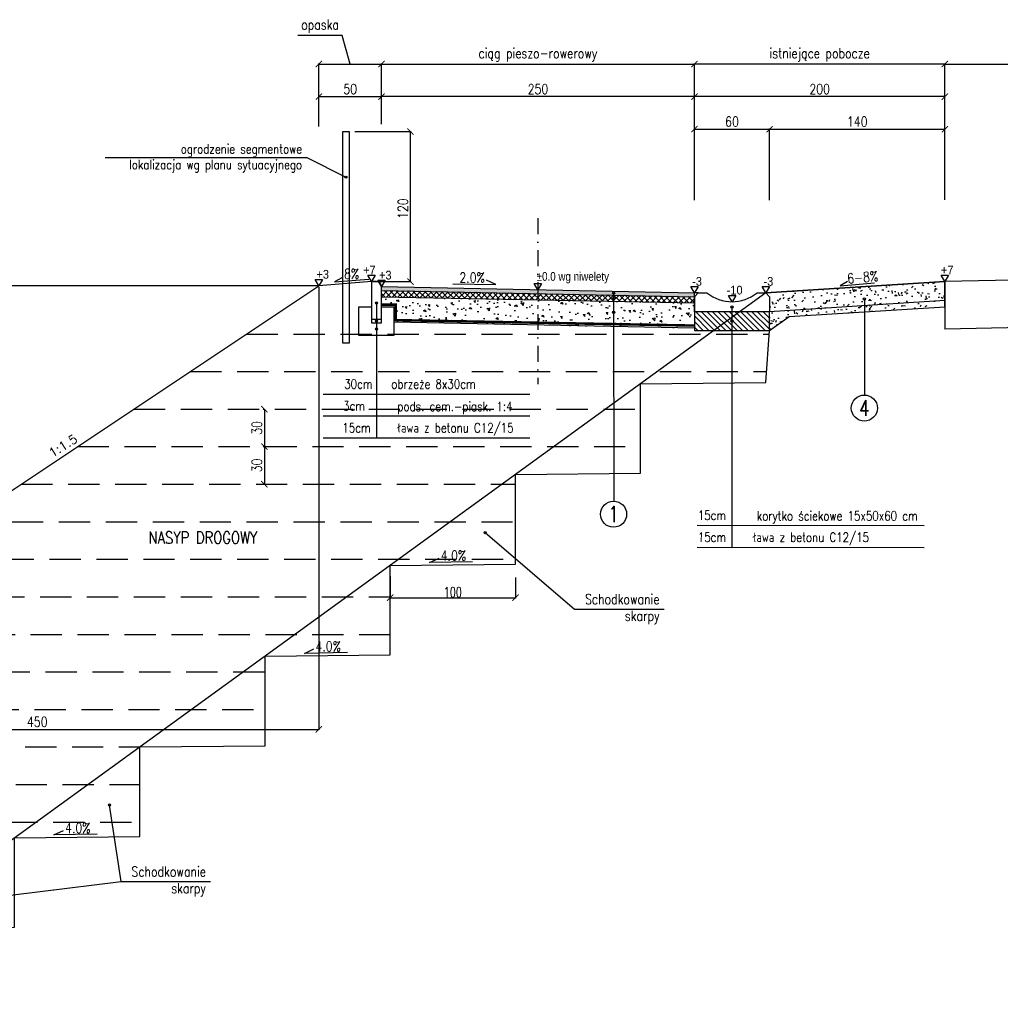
# Model space of a CAD drawing. Header units: metres. Extents: x 6562771 to 6588056, y 5578696 to 5581651.
# Tile 11 of 18: x 6570905 to 6571688, y 5580216 to 5581003. Entities that reach past the tile are written whole.
import ezdxf
from ezdxf.enums import TextEntityAlignment as Align

# ---------------------------------------------------------------- set-up
doc = ezdxf.new("R2010")
doc.units = ezdxf.units.M
for name, pattern in [('DASHDOT', [25.4, 12.7, -6.35, 0, -6.35]), ('DASHED', [0.75, 0.5, -0.25]), ('HIDDEN', [0.375, 0.25, -0.125])]:
    doc.linetypes.add(name, pattern=pattern)
for name, color, linetype in [('0_50', 3, 'Continuous'), ('pkonstr-0_25', 1, 'Continuous'), ('pkonstr-0_50', 3, 'Continuous'), ('pkonstr-0_70', 4, 'Continuous'), ('pkonstr-istn', 14, 'Continuous'), ('pkonstr-opisy', 2, 'Continuous'), ('pkonstr-wymiary', 1, 'Continuous')]:
    doc.layers.add(name, color=color, linetype=linetype)
doc.styles.add('12mm', font='simplex.shx', dxfattribs={"width": 0.8, "height": 12})
doc.styles.add('2mm', font='simplex', dxfattribs={"height": 2})
doc.styles.add('7mm', font='simplex.shx', dxfattribs={"width": 0.75, "height": 7})
doc.styles.add('DIMTEXT', font='simplex.shx', dxfattribs={"width": 0.7})
doc.styles.add('Opisy', font='simplex.shx', dxfattribs={"width": 0.8})
doc.styles.add('STYLE1', font='arial.ttf')
doc.styles.add('wymiary', font='simplex.shx', dxfattribs={"width": 0.8})
doc.dimstyles.new('1000', dxfattribs={"dimtxt": 2, "dimasz": 1.5, "dimexe": 0.4, "dimexo": 1, "dimgap": 0.4, "dimtad": 1, "dimrnd": 0.01, "dimzin": 0, "dimdsep": 46, "dimtxsty": 'DIMTEXT', "dimblk": 'ARCHTICK', "dimcen": 0, "dimclrd": 256, "dimclre": 256, "dimclrt": 2, "dimadec": 5, "dimazin": 0, "dimtfac": 1, "dimtofl": 0, "dimtmove": 0, "dimatfit": 3, "dimfxl": 1, "dimtolj": 1, "dimtzin": 0, "dimlwd": -1, "dimlwe": -1, "dimarcsym": 0})
doc.dimstyles.new('ddd$0', dxfattribs={"dimtxt": 8, "dimasz": 5, "dimexe": 0.5, "dimexo": 1, "dimgap": 2, "dimtad": 1, "dimdec": 0, "dimzin": 0, "dimdsep": 46, "dimtxsty": 'wymiary', "dimblk": 'ARCHTICK', "dimcen": 0, "dimclrd": 256, "dimclre": 256, "dimclrt": 256, "dimadec": 0, "dimazin": 0, "dimtfac": 1, "dimtdec": 0, "dimtmove": 1, "dimatfit": 3, "dimldrblk": 'DOT', "dimfxl": 1, "dimtolj": 1, "dimtzin": 0, "dimlwd": -1, "dimlwe": -1, "dimarcsym": 0})

# ---------------------------------------------------------------- blocks, each defined once
blk = doc.blocks.new('_ArchTick')
at = {"color": 0, "linetype": 'ByBlock', "const_width": 0.15}
blk.add_lwpolyline([(-0.5, -0.5), (0.5, 0.5)], dxfattribs=at)
blk = doc.blocks.new('*D181')
at = {"layer": 'Defpoints', "color": 0, "transparency": 16777216}
for p in [(6571994.05, 5580968.4), (6571994.05, 5580967.39), (6571644.05, 5580924.39)]:
    blk.add_point(p, dxfattribs=at)
at = {"layer": 'pkonstr-wymiary', "transparency": 16777216}
for p, q in [((6571644.05, 5580925.39), (6571644.05, 5580967.89)), ((6571644.05, 5580967.39), (6571994.05, 5580967.39)), ((6571994.05, 5580967.4), (6571994.05, 5580966.89))]:
    blk.add_line(p, q, dxfattribs=at)
at = {"layer": 'pkonstr-wymiary', "transparency": 16777216, "xscale": 5, "yscale": 5, "zscale": 5, "rotation": 180}
blk.add_blockref('_ArchTick', (6571644.05, 5580967.39), dxfattribs=at)
at = {"layer": 'pkonstr-wymiary', "transparency": 16777216, "xscale": 5, "yscale": 5, "zscale": 5}
blk.add_blockref('_ArchTick', (6571994.05, 5580967.39), dxfattribs=at)
at = {"layer": 'pkonstr-wymiary', "transparency": 16777216, "insert": (6571819.05, 5580974.73), "char_height": 8, "attachment_point": 5, "style": 'wymiary'}
blk.add_mtext('\\A1;istniejąca jezdnia DK79', dxfattribs=at)
blk = doc.blocks.new('_Dot')
at = {"color": 0, "linetype": 'ByBlock', "lineweight": -2}
blk.add_line((-0.5, 0), (-1, 0), dxfattribs=at)
at = {"color": 0, "linetype": 'ByBlock', "const_width": 0.5}
blk.add_lwpolyline([(-0.25, 0, 1), (0.25, 0, 1)], format="xyb", close=True, dxfattribs=at)
blk = doc.blocks.new('*D182')
at = {"layer": 'Defpoints', "color": 0, "transparency": 16777216}
for p in [(6571444.04, 5580967.4), (6571644.04, 5580912.34), (6571444.04, 5580857.5)]:
    blk.add_point(p, dxfattribs=at)
at = {"layer": 'pkonstr-wymiary', "transparency": 16777216}
for p, q in [((6571444.04, 5580858.5), (6571444.04, 5580967.9)), ((6571644.04, 5580967.4), (6571444.04, 5580967.4)), ((6571644.04, 5580913.34), (6571644.04, 5580967.9))]:
    blk.add_line(p, q, dxfattribs=at)
at = {"layer": 'pkonstr-wymiary', "transparency": 16777216, "xscale": 5, "yscale": 5, "zscale": 5, "rotation": 180}
blk.add_blockref('_ArchTick', (6571444.04, 5580967.4), dxfattribs=at)
at = {"layer": 'pkonstr-wymiary', "transparency": 16777216, "xscale": 5, "yscale": 5, "zscale": 5}
blk.add_blockref('_ArchTick', (6571644.04, 5580967.4), dxfattribs=at)
at = {"layer": 'pkonstr-wymiary', "transparency": 16777216, "insert": (6571544.04, 5580974.74), "char_height": 8, "attachment_point": 5, "style": 'wymiary'}
blk.add_mtext('\\A1;istniejące pobocze', dxfattribs=at)
blk = doc.blocks.new('*D183')
at = {"layer": 'Defpoints', "color": 0, "transparency": 16777216}
for p in [(6571444.04, 5580967.4), (6571194.04, 5580918.39), (6571444.04, 5580877)]:
    blk.add_point(p, dxfattribs=at)
at = {"layer": 'pkonstr-wymiary', "transparency": 16777216}
for p, q in [((6571194.04, 5580919.39), (6571194.04, 5580967.9)), ((6571194.04, 5580967.4), (6571444.04, 5580967.4)), ((6571444.04, 5580878), (6571444.04, 5580967.9))]:
    blk.add_line(p, q, dxfattribs=at)
at = {"layer": 'pkonstr-wymiary', "transparency": 16777216, "xscale": 5, "yscale": 5, "zscale": 5, "rotation": 180}
blk.add_blockref('_ArchTick', (6571194.04, 5580967.4), dxfattribs=at)
at = {"layer": 'pkonstr-wymiary', "transparency": 16777216, "xscale": 5, "yscale": 5, "zscale": 5}
blk.add_blockref('_ArchTick', (6571444.04, 5580967.4), dxfattribs=at)
at = {"layer": 'pkonstr-wymiary', "transparency": 16777216, "insert": (6571319.04, 5580974.74), "char_height": 8, "attachment_point": 5, "style": 'wymiary'}
blk.add_mtext('\\A1;ciąg pieszo-rowerowy', dxfattribs=at)
blk = doc.blocks.new('*D184')
at = {"layer": 'Defpoints', "color": 0, "transparency": 16777216}
for p in [(6571194.04, 5580941.4), (6571194.04, 5580918.39), (6571444.04, 5580878.57)]:
    blk.add_point(p, dxfattribs=at)
at = {"layer": 'pkonstr-wymiary', "transparency": 16777216}
for p, q in [((6571194.04, 5580919.39), (6571194.04, 5580941.9)), ((6571444.04, 5580941.4), (6571194.04, 5580941.4)), ((6571444.04, 5580879.57), (6571444.04, 5580941.9))]:
    blk.add_line(p, q, dxfattribs=at)
at = {"layer": 'pkonstr-wymiary', "transparency": 16777216, "xscale": 5, "yscale": 5, "zscale": 5, "rotation": 180}
blk.add_blockref('_ArchTick', (6571194.04, 5580941.4), dxfattribs=at)
at = {"layer": 'pkonstr-wymiary', "transparency": 16777216, "xscale": 5, "yscale": 5, "zscale": 5}
blk.add_blockref('_ArchTick', (6571444.04, 5580941.4), dxfattribs=at)
at = {"layer": 'pkonstr-wymiary', "transparency": 16777216, "insert": (6571319.04, 5580947.4), "char_height": 8, "attachment_point": 5, "style": 'wymiary'}
blk.add_mtext('\\A1;250', dxfattribs=at)
blk = doc.blocks.new('*D185')
at = {"layer": 'Defpoints', "color": 0, "transparency": 16777216}
for p in [(6571444.04, 5580941.39), (6571444.04, 5580857.5), (6571644.05, 5580857.8)]:
    blk.add_point(p, dxfattribs=at)
at = {"layer": 'pkonstr-wymiary', "transparency": 16777216}
for p, q in [((6571444.04, 5580858.5), (6571444.04, 5580941.89)), ((6571644.05, 5580941.39), (6571444.04, 5580941.39)), ((6571644.05, 5580858.8), (6571644.05, 5580941.89))]:
    blk.add_line(p, q, dxfattribs=at)
at = {"layer": 'pkonstr-wymiary', "transparency": 16777216, "xscale": 5, "yscale": 5, "zscale": 5, "rotation": 180}
blk.add_blockref('_ArchTick', (6571444.04, 5580941.39), dxfattribs=at)
at = {"layer": 'pkonstr-wymiary', "transparency": 16777216, "xscale": 5, "yscale": 5, "zscale": 5}
blk.add_blockref('_ArchTick', (6571644.05, 5580941.39), dxfattribs=at)
at = {"layer": 'pkonstr-wymiary', "transparency": 16777216, "insert": (6571544.05, 5580947.39), "char_height": 8, "attachment_point": 5, "style": 'wymiary'}
blk.add_mtext('\\A1;200', dxfattribs=at)
blk = doc.blocks.new('*D186')
at = {"layer": 'Defpoints', "color": 0, "transparency": 16777216}
for p in [(6571194.04, 5580941.4), (6571144.04, 5580916.55), (6571194.04, 5580918.39)]:
    blk.add_point(p, dxfattribs=at)
at = {"layer": 'pkonstr-wymiary', "transparency": 16777216}
for p, q in [((6571144.04, 5580917.55), (6571144.04, 5580941.9)), ((6571144.04, 5580941.4), (6571194.04, 5580941.4)), ((6571194.04, 5580919.39), (6571194.04, 5580941.9))]:
    blk.add_line(p, q, dxfattribs=at)
at = {"layer": 'pkonstr-wymiary', "transparency": 16777216, "xscale": 5, "yscale": 5, "zscale": 5, "rotation": 180}
blk.add_blockref('_ArchTick', (6571144.04, 5580941.4), dxfattribs=at)
at = {"layer": 'pkonstr-wymiary', "transparency": 16777216, "xscale": 5, "yscale": 5, "zscale": 5}
blk.add_blockref('_ArchTick', (6571194.04, 5580941.4), dxfattribs=at)
at = {"layer": 'pkonstr-wymiary', "transparency": 16777216, "insert": (6571169.04, 5580947.4), "char_height": 8, "attachment_point": 5, "style": 'wymiary'}
blk.add_mtext('\\A1;50', dxfattribs=at)
blk = doc.blocks.new('*D187')
at = {"layer": 'Defpoints', "color": 0, "transparency": 16777216}
for p in [(6571194.04, 5580967.4), (6571144.04, 5580916.55), (6571194.04, 5580918.39)]:
    blk.add_point(p, dxfattribs=at)
at = {"layer": 'pkonstr-wymiary', "transparency": 16777216}
for p, q in [((6571162.72, 5580990.27), (6571127.33, 5580990.27)), ((6571169.04, 5580967.4), (6571162.72, 5580990.27)), ((6571144.04, 5580917.55), (6571144.04, 5580967.9)), ((6571144.04, 5580967.4), (6571194.04, 5580967.4)), ((6571194.04, 5580919.39), (6571194.04, 5580967.9))]:
    blk.add_line(p, q, dxfattribs=at)
at = {"layer": 'pkonstr-wymiary', "transparency": 16777216, "xscale": 5, "yscale": 5, "zscale": 5, "rotation": 180}
blk.add_blockref('_ArchTick', (6571144.04, 5580967.4), dxfattribs=at)
at = {"layer": 'pkonstr-wymiary', "transparency": 16777216, "xscale": 5, "yscale": 5, "zscale": 5}
blk.add_blockref('_ArchTick', (6571194.04, 5580967.4), dxfattribs=at)
at = {"layer": 'pkonstr-wymiary', "transparency": 16777216, "insert": (6571145.03, 5580997.6), "char_height": 8, "attachment_point": 5, "style": 'wymiary'}
blk.add_mtext('\\A1;opaska', dxfattribs=at)
blk = doc.blocks.new('*D188')
at = {"layer": 'Defpoints', "color": 0, "transparency": 16777216}
for p in [(6571171.85, 5580913.51), (6571217.2, 5580913.51), (6571186.04, 5580793.51)]:
    blk.add_point(p, dxfattribs=at)
at = {"layer": 'pkonstr-wymiary', "transparency": 16777216}
for p, q in [((6571172.85, 5580913.51), (6571217.7, 5580913.51)), ((6571217.2, 5580793.51), (6571217.2, 5580913.51)), ((6571187.04, 5580793.51), (6571217.7, 5580793.51))]:
    blk.add_line(p, q, dxfattribs=at)
at = {"layer": 'pkonstr-wymiary', "transparency": 16777216, "xscale": 5, "yscale": 5, "zscale": 5}
for p, rotation in [((6571217.2, 5580913.51), 90), ((6571217.2, 5580793.51), 270)]:
    blk.add_blockref('_ArchTick', p, dxfattribs=dict(at, rotation=rotation))
at = {"layer": 'pkonstr-wymiary', "transparency": 16777216, "insert": (6571211.2, 5580851.86), "char_height": 8, "attachment_point": 5, "rotation": 90, "style": 'wymiary'}
blk.add_mtext('\\A1;120', dxfattribs=at)
blk = doc.blocks.new('*D191')
at = {"layer": 'Defpoints', "color": 0, "transparency": 16777216}
for p in [(6571504.04, 5580915.37), (6571444.04, 5580857.5), (6571504.04, 5580857.8)]:
    blk.add_point(p, dxfattribs=at)
at = {"layer": 'pkonstr-wymiary', "transparency": 16777216}
for p, q in [((6571444.04, 5580858.5), (6571444.04, 5580915.87)), ((6571444.04, 5580915.37), (6571504.04, 5580915.37)), ((6571504.04, 5580858.8), (6571504.04, 5580915.87))]:
    blk.add_line(p, q, dxfattribs=at)
at = {"layer": 'pkonstr-wymiary', "transparency": 16777216, "xscale": 5, "yscale": 5, "zscale": 5, "rotation": 180}
blk.add_blockref('_ArchTick', (6571444.04, 5580915.37), dxfattribs=at)
at = {"layer": 'pkonstr-wymiary', "transparency": 16777216, "xscale": 5, "yscale": 5, "zscale": 5}
blk.add_blockref('_ArchTick', (6571504.04, 5580915.37), dxfattribs=at)
at = {"layer": 'pkonstr-wymiary', "transparency": 16777216, "insert": (6571474.04, 5580921.37), "char_height": 8, "attachment_point": 5, "style": 'wymiary'}
blk.add_mtext('\\A1;60', dxfattribs=at)
blk = doc.blocks.new('*D192')
at = {"layer": 'Defpoints', "color": 0, "transparency": 16777216}
for p in [(6571644.05, 5580915.37), (6571504.04, 5580857.5), (6571644.05, 5580857.8)]:
    blk.add_point(p, dxfattribs=at)
at = {"layer": 'pkonstr-wymiary', "transparency": 16777216}
for p, q in [((6571504.04, 5580858.5), (6571504.04, 5580915.87)), ((6571504.04, 5580915.37), (6571644.05, 5580915.37)), ((6571644.05, 5580858.8), (6571644.05, 5580915.87))]:
    blk.add_line(p, q, dxfattribs=at)
at = {"layer": 'pkonstr-wymiary', "transparency": 16777216, "xscale": 5, "yscale": 5, "zscale": 5, "rotation": 180}
blk.add_blockref('_ArchTick', (6571504.04, 5580915.37), dxfattribs=at)
at = {"layer": 'pkonstr-wymiary', "transparency": 16777216, "xscale": 5, "yscale": 5, "zscale": 5}
blk.add_blockref('_ArchTick', (6571644.05, 5580915.37), dxfattribs=at)
at = {"layer": 'pkonstr-wymiary', "transparency": 16777216, "insert": (6571574.05, 5580921.37), "char_height": 8, "attachment_point": 5, "style": 'wymiary'}
blk.add_mtext('\\A1;140', dxfattribs=at)
blk = doc.blocks.new('*D204')
at = {"layer": 'Defpoints', "color": 0, "transparency": 16777216}
for p in [(6570658.53, 5580790.15), (6571144.04, 5580790.15), (6570694.07, 5580490.1)]:
    blk.add_point(p, dxfattribs=at)
at = {"layer": 'pkonstr-wymiary', "transparency": 16777216}
for p, q in [((6571143.04, 5580790.15), (6570658.03, 5580790.15)), ((6570658.53, 5580490.1), (6570658.53, 5580790.15)), ((6570693.07, 5580490.1), (6570658.03, 5580490.1))]:
    blk.add_line(p, q, dxfattribs=at)
at = {"layer": 'pkonstr-wymiary', "transparency": 16777216, "xscale": 5, "yscale": 5, "zscale": 5}
for p, rotation in [((6570658.53, 5580790.15), 90), ((6570658.53, 5580490.1), 270)]:
    blk.add_blockref('_ArchTick', p, dxfattribs=dict(at, rotation=rotation))
at = {"layer": 'pkonstr-wymiary', "transparency": 16777216, "insert": (6570652.53, 5580640.12), "char_height": 8, "attachment_point": 5, "rotation": 90, "style": 'wymiary'}
blk.add_mtext('\\A1;300', dxfattribs=at)
blk = doc.blocks.new('*D205')
at = {"layer": 'Defpoints', "color": 0, "transparency": 16777216}
for p in [(6571144.04, 5580790.15), (6570694.07, 5580490.15), (6571144.04, 5580435.73)]:
    blk.add_point(p, dxfattribs=at)
at = {"layer": 'pkonstr-wymiary', "transparency": 16777216}
for p, q in [((6571144.04, 5580789.15), (6571144.04, 5580435.23)), ((6570694.07, 5580489.15), (6570694.07, 5580435.23)), ((6570694.07, 5580435.73), (6571144.04, 5580435.73))]:
    blk.add_line(p, q, dxfattribs=at)
at = {"layer": 'pkonstr-wymiary', "transparency": 16777216, "xscale": 5, "yscale": 5, "zscale": 5, "rotation": 180}
blk.add_blockref('_ArchTick', (6570694.07, 5580435.73), dxfattribs=at)
at = {"layer": 'pkonstr-wymiary', "transparency": 16777216, "xscale": 5, "yscale": 5, "zscale": 5}
blk.add_blockref('_ArchTick', (6571144.04, 5580435.73), dxfattribs=at)
at = {"layer": 'pkonstr-wymiary', "transparency": 16777216, "insert": (6570919.06, 5580441.73), "char_height": 8, "attachment_point": 5, "style": 'wymiary'}
blk.add_mtext('\\A1;450', dxfattribs=at)
blk = doc.blocks.new('*D195')
at = {"layer": 'Defpoints', "color": 0, "transparency": 16777216}
for p in [(6571201.04, 5580559.2), (6571301.04, 5580558.19), (6571301.04, 5580540.97)]:
    blk.add_point(p, dxfattribs=at)
at = {"layer": 'pkonstr-wymiary', "transparency": 16777216}
for p, q in [((6571201.04, 5580558.2), (6571201.04, 5580540.47)), ((6571301.04, 5580557.19), (6571301.04, 5580540.47)), ((6571201.04, 5580540.97), (6571301.04, 5580540.97))]:
    blk.add_line(p, q, dxfattribs=at)
at = {"layer": 'pkonstr-wymiary', "transparency": 16777216, "xscale": 5, "yscale": 5, "zscale": 5, "rotation": 180}
blk.add_blockref('_ArchTick', (6571201.04, 5580540.97), dxfattribs=at)
at = {"layer": 'pkonstr-wymiary', "transparency": 16777216, "xscale": 5, "yscale": 5, "zscale": 5}
blk.add_blockref('_ArchTick', (6571301.04, 5580540.97), dxfattribs=at)
at = {"layer": 'pkonstr-wymiary', "color": 1, "transparency": 16777216, "insert": (6571251.04, 5580545.37), "char_height": 8, "attachment_point": 5, "style": 'DIMTEXT'}
blk.add_mtext('\\A1;100', dxfattribs=at)
blk = doc.blocks.new('*D200')
at = {"layer": 'Defpoints', "color": 0, "transparency": 16777216}
for p in [(6571100.48, 5580691.67), (6571100.48, 5580661.67), (6571100.48, 5580661.67)]:
    blk.add_point(p, dxfattribs=at)
at = {"layer": 'pkonstr-wymiary', "transparency": 16777216}
for p, q in [((6571099.48, 5580691.67), (6571099.98, 5580691.67)), ((6571100.48, 5580691.67), (6571100.48, 5580661.67)), ((6571099.48, 5580661.67), (6571099.98, 5580661.67))]:
    blk.add_line(p, q, dxfattribs=at)
at = {"layer": 'pkonstr-wymiary', "transparency": 16777216, "xscale": 5, "yscale": 5, "zscale": 5}
for p, rotation in [((6571100.48, 5580691.67), 90), ((6571100.48, 5580661.67), 270)]:
    blk.add_blockref('_ArchTick', p, dxfattribs=dict(at, rotation=rotation))
at = {"layer": 'pkonstr-wymiary', "transparency": 16777216, "insert": (6571094.48, 5580676.67), "char_height": 8, "attachment_point": 5, "rotation": 90, "style": 'wymiary'}
blk.add_mtext('\\A1;30', dxfattribs=at)
blk = doc.blocks.new('*D201')
at = {"layer": 'Defpoints', "color": 0, "transparency": 16777216}
for p in [(6571100.48, 5580661.67), (6571100.48, 5580631.67), (6571100.48, 5580631.67)]:
    blk.add_point(p, dxfattribs=at)
at = {"layer": 'pkonstr-wymiary', "transparency": 16777216}
for p, q in [((6571099.48, 5580661.67), (6571099.98, 5580661.67)), ((6571100.48, 5580661.67), (6571100.48, 5580631.67)), ((6571099.48, 5580631.67), (6571099.98, 5580631.67))]:
    blk.add_line(p, q, dxfattribs=at)
at = {"layer": 'pkonstr-wymiary', "transparency": 16777216, "xscale": 5, "yscale": 5, "zscale": 5}
for p, rotation in [((6571100.48, 5580661.67), 90), ((6571100.48, 5580631.67), 270)]:
    blk.add_blockref('_ArchTick', p, dxfattribs=dict(at, rotation=rotation))
at = {"layer": 'pkonstr-wymiary', "transparency": 16777216, "insert": (6571094.48, 5580646.67), "char_height": 8, "attachment_point": 5, "rotation": 90, "style": 'wymiary'}
blk.add_mtext('\\A1;30', dxfattribs=at)

msp = doc.modelspace()

# ---------------------------------------------------------------- hatches: boundary and pattern name
at = {"layer": 'pkonstr-0_50'}
h = msp.add_hatch(color=252, dxfattribs=at)
h.dxf.hatch_style = 1
h.paths.add_polyline_path([(6571194.04, 5580786.51), (6571194.04, 5580789.51), (6571444.04, 5580784.51), (6571444.04, 5580781.51)])
h = msp.add_hatch(dxfattribs=at)
h.set_pattern_fill('ANSI37', color=252, angle=180)
h.set_pattern_definition([(315, (13147697.3403, 1915.45), (-2.2450640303, -2.2450640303), []), (225, (13147697.3403, 1915.45), (-2.2450640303, 2.2450640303), [])])
h.paths.add_polyline_path([(6571444.04, 5580781.51), (6571444.04, 5580776.5), (6571194.04, 5580781.5), (6571194.04, 5580786.51)])
h = msp.add_hatch(dxfattribs=at)
h.set_pattern_fill('AR-CONC', color=252, scale=0.1, angle=180)
h.set_pattern_definition([(230, (2533.69, 0), (-18.2184669, 1.593908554), [1.905, -20.955]), (175, (2533.69, 0), (3.524282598, -19.10566429), [1.524, -16.764]), (280.451, (2532.172, 0.133), (-14.694250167, -17.511668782), [1.619, -17.809]), (226.1842, (2533.69, -5.08), (-27.10790409, 4.204232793), [2.8575, -31.4325]), (276.6356, (2531.43, -4.73), (-23.74042345, -24.74255559), [2.4285, -26.7135]), (171.184, (2533.69, -5.08), (-23.74046058, -24.74251179), [2.286, -25.146]), (201, (2531.15, -3.81), (-15.161487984, 10.226551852), [1.905, -20.955]), (146, (2531.15, -3.81), (-6.180202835, -18.418796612), [1.524, -16.764]), (251.4514, (2529.887, -2.958), (-21.341649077, -8.19228577), [1.619, -17.809]), (217.5, (2533.69, 0), (-0.308860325, -8.4555038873), [0, -16.5608, 0, -17.018, 0, -16.8275]), (187.5, (2533.69, 0), (-6.681966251, -10.018057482), [0, -9.7028, 0, -16.1798, 0, -6.4135]), (147.5, (2539.3545, -7e-16), (-13.5590595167, 0.572874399), [0, -6.35, 0, -19.812, 0, -26.289]), (137.5, (2541.894, -1e-15), (-14.812918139, -2.542649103), [0, -8.255, 0, -13.1572, 0, -18.669])])
h.paths.add_polyline_path([(6571644.05, 5580793.51), (6571501.04, 5580784.51), (6571504.04, 5580781.51), (6571504.04, 5580769.51), (6571579.75, 5580774.36), (6571579.74, 5580778.75, -0.414404), (6571578.87, 5580779.62, -1), (6571580.61, 5580779.62, -0.414023), (6571579.74, 5580778.75), (6571579.75, 5580774.36), (6571644.05, 5580778.48)])
h.paths.add_polyline_path([(6571579.75, 5580774.36), (6571504.04, 5580769.51), (6571504.04, 5580754.51), (6571519.81, 5580765.65), (6571579.75, 5580769.42)])
h.paths.add_polyline_path([(6571644.05, 5580773.47), (6571644.05, 5580778.48), (6571579.75, 5580774.36), (6571579.75, 5580769.42)])
h = msp.add_hatch(dxfattribs=at)
h.set_pattern_fill('AR-CONC', color=252, scale=0.1, angle=180)
h.set_pattern_definition([(310, (6795476.866, 5139295.178), (18.2184669, 1.59390855), [1.905, -20.955]), (5, (6795476.866, 5139295.178), (-3.52434214, -19.1056845), [1.524, -16.7640584]), (259.5485553, (6795478.384, 5139295.311), (14.6941247, -17.5117752), [1.6190009, -17.80902446]), (313.8158, (6795476.866, 5139290.098), (27.1079041, 4.2042328), [2.8575, -31.4325]), (263.3644424, (6795479.125, 5139290.448), (23.7404134, -24.7426125), [2.4285023, -26.7135608]), (8.815849, (6795476.866, 5139290.098), (23.7404134, -24.7426125), [2.2859967, -25.1459732]), (339, (6795479.406, 5139291.368), (15.16143913, 10.2265198), [1.905, -20.955]), (34, (6795479.406, 5139291.368), (6.1802028, -18.4187966), [1.524, -16.764]), (288.548555, (6795480.67, 5139292.22), (21.3416419, -8.1922769), [1.6190009, -17.80899376]), (322.5, (6795476.866, 5139295.178), (0.308860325, -8.45550389), [0, -16.5608, 0, -17.018, 0, -16.8275]), (352.5, (6795476.866, 5139295.178), (6.68196625, -10.01805748), [0, -9.7028, 0, -16.1798, 0, -6.4135]), (32.5, (6795471.2015, 5139295.178), (13.55905952, 0.5728744), [0, -6.35, 0, -19.812, 0, -26.289]), (42.5, (6795468.662, 5139295.178), (14.81291814, -2.5426491), [0, -8.255, 0, -13.1572, 0, -18.669])])
h.paths.add_polyline_path([(6571444.04, 5580764.51), (6571434.04, 5580764.51), (6571434.04, 5580756.7), (6571204.04, 5580761.3), (6571204.04, 5580773.51), (6571194.04, 5580773.51), (6571194.04, 5580781.5), (6571444.04, 5580776.5)])
h = msp.add_hatch(dxfattribs=at)
h.set_pattern_fill('ANSI31', color=252, angle=180)
h.set_pattern_definition([(315, (13143624.888, -5984.3434), (-2.2450640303, -2.2450640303), [])])
h.paths.add_polyline_path([(6571504.04, 5580769.51), (6571444.04, 5580769.51), (6571444.04, 5580754.51), (6571504.04, 5580754.51)])

# ---------------------------------------------------------------- linework, layer by layer
at = {"layer": '0_50', "color": 7, "linetype": 'HIDDEN', "ltscale": 100}
for points in [[(6571086.32, 5580751.67), (6571503.84, 5580751.67)], [(6571041.32, 5580721.67), (6571501.04, 5580721.67)], [(6570996.32, 5580691.67), (6571401.04, 5580691.67)], [(6570951.32, 5580661.67), (6571401.04, 5580661.67)], [(6570906.32, 5580631.67), (6571301.04, 5580631.67)], [(6570861.32, 5580601.67), (6571301.04, 5580601.67)], [(6570816.32, 5580571.67), (6571301.04, 5580571.67)], [(6570771.32, 5580541.67), (6571201.04, 5580541.67)], [(6570726.31, 5580511.67), (6571201.04, 5580511.67)], [(6570588.09, 5580481.67), (6571101.04, 5580481.67)], [(6570504.35, 5580451.67), (6571101.04, 5580451.67)], [(6570459.35, 5580421.67), (6571001.04, 5580421.67)], [(6570414.36, 5580391.67), (6571001.04, 5580391.67)], [(6570369.36, 5580361.67), (6571001.04, 5580361.67)]]:
    msp.add_lwpolyline(points, dxfattribs=at)
at = {"layer": 'pkonstr-0_25', "linetype": 'Continuous'}
for p, q in [((6570973.29, 5580892.7), (6571134.5, 5580892.7)), ((6571379.45, 5580784.36), (6571379.55, 5580618.09)), ((6571579.74, 5580779.62), (6571579.79, 5580702.92)), ((6571190.04, 5580776.51), (6571190.04, 5580668.41)), ((6571473.97, 5580773.19), (6571473.94, 5580581.02)), ((6571312.5, 5580703.41), (6571147.41, 5580703.41)), ((6571312.5, 5580685.91), (6571147.41, 5580685.91)), ((6571627.55, 5580598.41), (6571446.14, 5580598.54))]:
    msp.add_line(p, q, dxfattribs=at)
at = {"layer": 'pkonstr-0_25'}
for points in [[(6571162.34, 5580796.67), (6571156.46, 5580793.41), (6571183.87, 5580795.6)], [(6571251.08, 5580791.85), (6571285.44, 5580791.17), (6571277.86, 5580794.79)], [(6571566.38, 5580793.52), (6571560.5, 5580790.26), (6571587.91, 5580792.46)], [(6571266.82, 5580569.7), (6571232.46, 5580569.02), (6571240.04, 5580572.64)], [(6571166.82, 5580497.14), (6571132.46, 5580496.45), (6571140.04, 5580500.07)], [(6570966.82, 5580352), (6570932.46, 5580351.32), (6570940.04, 5580354.94)]]:
    msp.add_lwpolyline(points, dxfattribs=at)
at = {"layer": 'pkonstr-0_25', "linetype": 'Continuous'}
for centre in [(6571579.76, 5580692.5), (6571379.47, 5580607.67)]:
    msp.add_circle(centre, 10.42, dxfattribs=at)
at = {"layer": 'pkonstr-0_50'}
for p, q in [((6571186.04, 5580793.51), (6571144.04, 5580790.15)), ((6571194.04, 5580789.51), (6571444.04, 5580784.51)), ((6571194.04, 5580786.51), (6571444.04, 5580781.51)), ((6571501.04, 5580784.51), (6571644.05, 5580793.51)), ((6571194.04, 5580781.5), (6571444.04, 5580776.5)), ((6571204.04, 5580761.3), (6571444.04, 5580756.5))]:
    msp.add_line(p, q, dxfattribs=at)
at = {"layer": 'pkonstr-0_50', "color": 2}
msp.add_lwpolyline([(6571163.18, 5580913.51), (6571168.18, 5580913.51), (6571168.18, 5580744.44), (6571163.18, 5580744.44)], close=True, dxfattribs=at)
at = {"layer": 'pkonstr-0_50'}
for points in [[(6570189.37, 5580241.67), (6570544.07, 5580478.15), (6570694.07, 5580490.15), (6571144.04, 5580790.15)], [(6571444.04, 5580781.51), (6571444.04, 5580784.51)], [(6571447.04, 5580784.51), (6571444.04, 5580784.51)], [(6571444.04, 5580754.51), (6571504.04, 5580754.51), (6571504.04, 5580769.51)], [(6571444.04, 5580769.51), (6571444.04, 5580754.51)], [(6570801.04, 5580276.53), (6570801.04, 5580276.54), (6570901.04, 5580277.54), (6570901.04, 5580349.1), (6571001.04, 5580350.1), (6571001.04, 5580421.67), (6571001.04, 5580421.67), (6571001.04, 5580421.67), (6571001.04, 5580421.67), (6571001.04, 5580421.67), (6571101.04, 5580422.67), (6571101.04, 5580494.23), (6571201.04, 5580495.23), (6571201.04, 5580566.8), (6571301.04, 5580567.8), (6571301.04, 5580639.37), (6571401.04, 5580640.37), (6571401.04, 5580711.94), (6571501.04, 5580712.94), (6571504.04, 5580754.51)]]:
    msp.add_lwpolyline(points, dxfattribs=at)
for points in [[(6571186.04, 5580763.51), (6571194.04, 5580763.51), (6571194.04, 5580789.51, 0.414214), (6571190.04, 5580793.51), (6571186.04, 5580793.51)], [(6571504.04, 5580769.51), (6571444.04, 5580769.51), (6571444.04, 5580781.51), (6571447.04, 5580784.51), (6571454.04, 5580784.51, 0.35), (6571494.04, 5580784.51), (6571501.04, 5580784.51), (6571504.04, 5580781.51)]]:
    msp.add_lwpolyline(points, format="xyb", close=True, dxfattribs=at)
at = {"layer": 'pkonstr-0_50', "flags": 128}
msp.add_lwpolyline([(6571504.04, 5580754.51), (6571519.81, 5580765.65), (6571644.05, 5580773.47), (6571644.05, 5580793.51)], dxfattribs=at)
at = {"layer": 'pkonstr-0_50', "color": 252, "flags": 128}
msp.add_lwpolyline([(6571444.04, 5580781.51), (6571444.04, 5580766.48)], dxfattribs=at)
at = {"layer": 'pkonstr-0_50', "flags": 128}
msp.add_lwpolyline([(6571186.04, 5580760.51), (6571194.04, 5580760.51), (6571194.04, 5580773.51), (6571204.04, 5580773.51), (6571204.04, 5580750.51), (6571176.04, 5580750.51), (6571176.04, 5580773.51), (6571186.04, 5580773.51), (6571186.04, 5580760.51)], close=True, dxfattribs=at)
at = {"layer": 'pkonstr-0_50', "color": 180, "linetype": 'DASHED', "ltscale": 15, "true_color": 0x3326ed, "flags": 128}
msp.add_lwpolyline([(6571444.04, 5580758.4, 2, 2, 0), (6571444.04, 5580758.4, 2, 2, 0), (6571444.04, 5580758.4, 2, 2, 0), (6571205.43, 5580762.77, 2, 2, 0), (6571205.43, 5580762.77, 2, 2, 0), (6571205.43, 5580762.77, 2, 2, 0), (6571205.43, 5580762.77, 2, 2, 0), (6571205.39, 5580775.15, 2, 2, 0), (6571193.93, 5580775.07, 0, 0, 0)], format="xyseb", dxfattribs=at)
at = {"layer": 'pkonstr-0_70', "color": 4}
for centre in [(6571165.63, 5580877.02), (6571379.45, 5580784.36), (6571379.46, 5580779.97), (6571579.74, 5580779.62), (6571190.04, 5580776.51), (6571473.97, 5580773.19), (6571190.04, 5580762.1), (6571379.46, 5580769.04), (6571473.97, 5580762.03), (6571190.04, 5580755.7), (6571379.46, 5580759.54), (6571276.83, 5580592.97), (6570976.83, 5580375.27)]:
    msp.add_circle(centre, 0.869, dxfattribs=at)
at = {"layer": 'pkonstr-istn'}
msp.add_line((6571994.81, 5580762.57), (6571644.05, 5580755.55), dxfattribs=at)
at = {"layer": 'pkonstr-istn', "flags": 128}
for points in [[(6573545.41, 5580381.13), (6573096.12, 5580389.19), (6572504.05, 5580783.91), (6572344.05, 5580793.51), (6571994.05, 5580800.57), (6571644.05, 5580793.51), (6571501.04, 5580784.51), (6570801.05, 5580276.54), (6569739.31, 5580216.01)], [(6571644.05, 5580793.51), (6571644.05, 5580755.55)], [(6571644.05, 5580778.48), (6571504.04, 5580769.51)], [(6571644.05, 5580763.32), (6571644.05, 5580755.55)]]:
    msp.add_lwpolyline(points, dxfattribs=at)
at = {"layer": 'pkonstr-opisy'}
for points in [[(6571144.04, 5580795.21), (6571146.97, 5580795.21), (6571144.04, 5580790.15), (6571141.12, 5580795.21)], [(6571186.04, 5580798.57), (6571188.97, 5580798.57), (6571186.04, 5580793.51), (6571183.12, 5580798.57)], [(6571194.04, 5580794.57), (6571196.97, 5580794.57), (6571194.04, 5580789.51), (6571191.12, 5580794.57)], [(6571644.05, 5580798.57), (6571646.98, 5580798.57), (6571644.05, 5580793.51), (6571641.13, 5580798.57)], [(6571319.06, 5580792.1), (6571321.98, 5580792.1), (6571319.06, 5580787.03), (6571316.13, 5580792.1)], [(6571444.04, 5580789.57), (6571446.97, 5580789.57), (6571444.04, 5580784.51), (6571441.12, 5580789.57)], [(6571501.04, 5580789.57), (6571503.97, 5580789.57), (6571501.04, 5580784.51), (6571498.12, 5580789.57)], [(6571474.04, 5580782.57), (6571476.97, 5580782.57), (6571474.04, 5580777.51), (6571471.12, 5580782.57)]]:
    msp.add_lwpolyline(points, close=True, dxfattribs=at)
at = {"layer": 'pkonstr-wymiary'}
for p, q in [((6571312.5, 5580668.41), (6571147.41, 5580668.41)), ((6571627.54, 5580580.91), (6571446.13, 5580581.04))]:
    msp.add_line(p, q, dxfattribs=at)
for points in [[(6571134.5, 5580892.7), (6571165.63, 5580877.02)], [(6571276.83, 5580592.97), (6571348.32, 5580531.89), (6571419.76, 5580531.89)], [(6570986.02, 5580314.19), (6570976.83, 5580375.27)], [(6570878.1, 5580300.86), (6570986.02, 5580314.19), (6571057.45, 5580314.19)]]:
    msp.add_lwpolyline(points, dxfattribs=at)
at = {"layer": 'pkonstr-wymiary', "linetype": 'DASHDOT'}
msp.add_lwpolyline([(6571319.04, 5580844.15), (6571319.04, 5580711.62)], dxfattribs=at)

# ---------------------------------------------------------------- texts
at = {"layer": 'pkonstr-opisy', "style": 'STYLE1', "width": 0.9}
for s, p in [('+3', (6571147.08, 5580793.78)), ('+7', (6571184.32, 5580797.14)), ('+3', (6571197.08, 5580793.14)), ('+7', (6571645.91, 5580797.14)), ('-3', (6571446.11, 5580788.14)), ('-3', (6571503.11, 5580788.14)), ('-10', (6571476.13, 5580781.14))]:
    msp.add_text(s, height=7, dxfattribs=at).set_placement(p, align=Align.BOTTOM_CENTER)
at = {"layer": 'pkonstr-opisy', "style": 'Opisy', "width": 0.8}
for s, rotation, p in [('8%', 0, (6571170.18, 5580795.72)), ('6-8%%%', 5, (6571578.71, 5580793)), ('2.0%%%', 0, (6571266.43, 5580792.76)), ('4.0%%%', 360, (6571251.47, 5580570.61)), ('4.0%%%', 360, (6571151.47, 5580498.05)), ('4.0%%%', 360, (6570951.47, 5580352.91))]:
    msp.add_text(s, height=8, rotation=rotation, dxfattribs=at).set_placement(p, align=Align.CENTER)
at = {"layer": 'pkonstr-opisy', "style": 'STYLE1', "width": 0.8}
msp.add_text('%%P0.0 wg niwelety', height=7, dxfattribs=at).set_placement((6571318.02, 5580792.1), align=Align.BOTTOM_LEFT)
at = {"layer": 'pkonstr-opisy', "ltscale": 0.1, "style": '12mm', "width": 0.8}
for s, rotation, p in [('30cm', 360, (6571186.93, 5580705.69)), ('3cm', 360, (6571180.85, 5580688.19)), ('pods. cem.-piask. 1:4', 0, (6571298.73, 5580687.83)), ('15cm', 360, (6571185.42, 5580670.69)), ('15cm', 359.95802, (6571469.34, 5580600.8)), ('korytko ściekowe 15x50x60 cm', 359.95802, (6571622.36, 5580600.33)), ('15cm', 359.95802, (6571469.33, 5580583.3))]:
    msp.add_text(s, height=7.5, rotation=rotation, dxfattribs=at).set_placement(p, align=Align.BOTTOM_RIGHT)
at = {"layer": 'pkonstr-opisy', "style": 'Opisy', "width": 0.8}
for s, rotation, p in [('obrzeże 8x30cm', 0, (6571269.3, 5580705.69)), ('ława z betonu C12/15', 0, (6571299.58, 5580670.69)), ('ława z betonu C12/15', 359.95802, (6571583.49, 5580583.22))]:
    msp.add_text(s, height=7.5, rotation=rotation, dxfattribs=at).set_placement(p, align=Align.BOTTOM_RIGHT)
at = {"layer": 'pkonstr-opisy', "linetype": 'Continuous', "style": '7mm', "width": 0.75}
for s, p in [('4', (6571579.76, 5580692.5)), ('1', (6571379.47, 5580607.67))]:
    msp.add_text(s, height=12.6, rotation=0, dxfattribs=at).set_placement(p, align=Align.MIDDLE_CENTER)
at = {"layer": 'pkonstr-opisy', "style": '2mm'}
msp.add_text('1:1.5', height=7.2, rotation=32.28188, dxfattribs=at).set_placement((6570942.73, 5580657.51), align=Align.BOTTOM_CENTER)
at = {"layer": 'pkonstr-opisy', "insert": (6571130.62, 5580903.3), "char_height": 7.5, "width": 164.5517, "attachment_point": 3, "style": 'Opisy'}
msp.add_mtext('ogrodzenie segmentowe\\Plokalizacja wg planu sytuacyjnego', dxfattribs=at)
at = {"layer": 'pkonstr-opisy', "color": 4, "lineweight": 30, "insert": (6571007.98, 5580588.94), "char_height": 9.6, "attachment_point": 4, "style": 'Opisy'}
msp.add_mtext('NASYP DROGOWY', dxfattribs=at)
at = {"layer": 'pkonstr-opisy', "char_height": 8, "attachment_point": 6, "style": 'Opisy'}
for insert in [(6571416.15, 5580531.79), (6571053.84, 5580314.09)]:
    msp.add_mtext('Schodkowanie \\Pskarpy', dxfattribs=dict(at, insert=insert))

# ---------------------------------------------------------------- dimensions: what is measured, and where the dimension line sits
at = {"layer": 'pkonstr-wymiary'}
for base, p1, p2, angle, text, picture, middle in [((6571194.04, 5580967.4), (6571144.04, 5580916.55), (6571194.04, 5580918.39), 180, 'opaska', '*D187', (6571160.72, 5580990.27)), ((6571217.2, 5580913.51), (6571186.04, 5580793.51), (6571171.85, 5580913.51), 90, '120', '*D188', (6571217.2, 5580851.86))]:
    dim = msp.add_linear_dim(base=base, p1=p1, p2=p2, angle=angle, text=text, dimstyle='ddd$0', dxfattribs=at)
    dim.commit()
    dim.dimension.update_dxf_attribs({"geometry": picture, "text_midpoint": middle, "dimtype": 160})
dim = msp.add_linear_dim(base=(6571994.05, 5580967.39), p1=(6571644.05, 5580924.39), p2=(6571994.05, 5580968.4), text='istniejąca jezdnia DK79', dimstyle='ddd$0', dxfattribs=at)
dim.commit()
dim.dimension.update_dxf_attribs({"geometry": '*D181', "text_midpoint": (6571819.05, 5580974.73)})
dim = msp.add_linear_dim(base=(6571444.04, 5580967.4), p1=(6571194.04, 5580918.39), p2=(6571444.04, 5580877), text='ciąg pieszo-rowerowy', dimstyle='ddd$0', override={"dimtmove": 0}, dxfattribs=at)
dim.commit()
dim.dimension.update_dxf_attribs({"geometry": '*D183', "text_midpoint": (6571319.04, 5580967.4), "dimtype": 160})
dim = msp.add_linear_dim(base=(6571444.04, 5580967.4), p1=(6571644.04, 5580912.34), p2=(6571444.04, 5580857.5), angle=180, text='istniejące pobocze', dimstyle='ddd$0', dxfattribs=at)
dim.commit()
dim.dimension.update_dxf_attribs({"geometry": '*D182', "text_midpoint": (6571544.04, 5580974.74)})
for base, p1, p2, angle, picture, middle in [((6571194.04, 5580941.4), (6571144.04, 5580916.55), (6571194.04, 5580918.39), 180, '*D186', (6571169.04, 5580947.4)), ((6570658.53, 5580790.15), (6570694.07, 5580490.1), (6571144.04, 5580790.15), 90, '*D204', (6570652.53, 5580640.12)), ((6571100.48, 5580661.67), (6571100.48, 5580691.67), (6571100.48, 5580661.67), 90, '*D200', (6571094.48, 5580676.67)), ((6571100.48, 5580631.67), (6571100.48, 5580661.67), (6571100.48, 5580631.67), 90, '*D201', (6571094.48, 5580646.67))]:
    dim = msp.add_linear_dim(base=base, p1=p1, p2=p2, angle=angle, dimstyle='ddd$0', dxfattribs=at)
    dim.commit()
    dim.dimension.update_dxf_attribs({"geometry": picture, "text_midpoint": middle})
for base, p1, p2, dimstyle, override, picture, middle in [((6571194.04, 5580941.4), (6571444.04, 5580878.57), (6571194.04, 5580918.39), 'ddd$0', {"dimtmove": 0}, '*D184', (6571319.04, 5580947.4)), ((6571444.04, 5580941.39), (6571644.05, 5580857.8), (6571444.04, 5580857.5), 'ddd$0', {"dimtmove": 0}, '*D185', (6571544.05, 5580947.39)), ((6571301.04, 5580540.97), (6571201.04, 5580559.2), (6571301.04, 5580558.19), '1000', {"dimtxt": 8, "dimasz": 5, "dimexe": 0.5, "dimdec": 0, "dimclrt": 1}, '*D195', (6571251.04, 5580545.37))]:
    dim = msp.add_linear_dim(base=base, p1=p1, p2=p2, dimstyle=dimstyle, override=override, dxfattribs=at)
    dim.commit()
    dim.dimension.update_dxf_attribs({"geometry": picture, "text_midpoint": middle})
for base, p1, p2, picture, middle in [((6571504.04, 5580915.37), (6571444.04, 5580857.5), (6571504.04, 5580857.8), '*D191', (6571474.04, 5580921.37)), ((6571644.05, 5580915.37), (6571504.04, 5580857.5), (6571644.05, 5580857.8), '*D192', (6571574.05, 5580921.37))]:
    dim = msp.add_linear_dim(base=base, p1=p1, p2=p2, angle=180, dimstyle='ddd$0', override={"dimtmove": 0}, dxfattribs=at)
    dim.commit()
    dim.dimension.update_dxf_attribs({"geometry": picture, "text_midpoint": middle})
dim = msp.add_linear_dim(base=(6571144.04, 5580435.73), p1=(6570694.07, 5580490.15), p2=(6571144.04, 5580790.15), dimstyle='ddd$0', dxfattribs=at)
dim.commit()
dim.dimension.update_dxf_attribs({"geometry": '*D205', "text_midpoint": (6570919.06, 5580441.73)})

doc.saveas('drawing.dxf')
